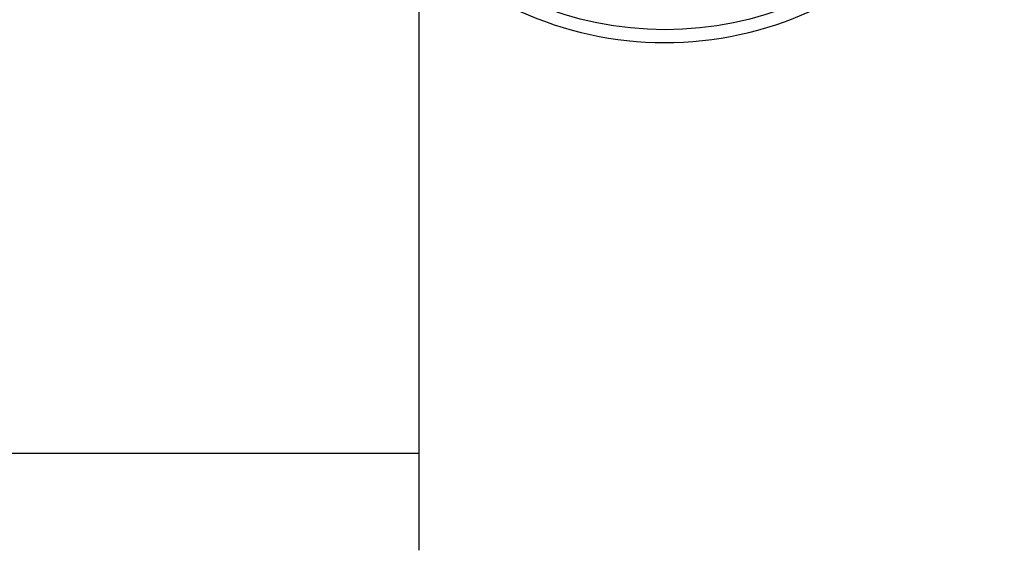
# Model space of a CAD drawing. Header units: inches. Extents: x 40 to 100, y 24.2 to 48.5.
# Tile 63 of 83: x 93.513 to 94.515, y 26.934 to 27.474. Entities that reach past the tile are written whole.
import ezdxf

# ---------------------------------------------------------------- set-up
doc = ezdxf.new("R2010")
doc.units = ezdxf.units.IN
doc.header["$MEASUREMENT"] = 0
doc.layers.add('Visible Edges(ANSI)', color=7, linetype='Continuous', lineweight=25)
doc.layers.add('Visible Tangent Edges(ANSI)', color=7, linetype='Continuous', lineweight=25)

msp = doc.modelspace()

# ---------------------------------------------------------------- linework, layer by layer
at = {"layer": 'Visible Edges(ANSI)'}
for p, q in [((93.9199, 27.0332), (93.9199, 27.5712)), ((93.9199, 26.9342), (93.9199, 27.0332))]:
    msp.add_line(p, q, dxfattribs=at)
msp.add_circle((94.1699, 27.8092), 0.3452, dxfattribs=at)
for centre, radius, start, end in [((93.0449, 27.8112), 0.5, 270, 0), ((94.1699, 27.8092), 0.3583, 225.7491, 323.31)]:
    msp.add_arc(centre, radius, start, end, dxfattribs=at)
at = {"layer": 'Visible Tangent Edges(ANSI)'}
msp.add_line((58.1699, 27.0332), (93.9199, 27.0332), dxfattribs=at)

doc.saveas('drawing.dxf')
